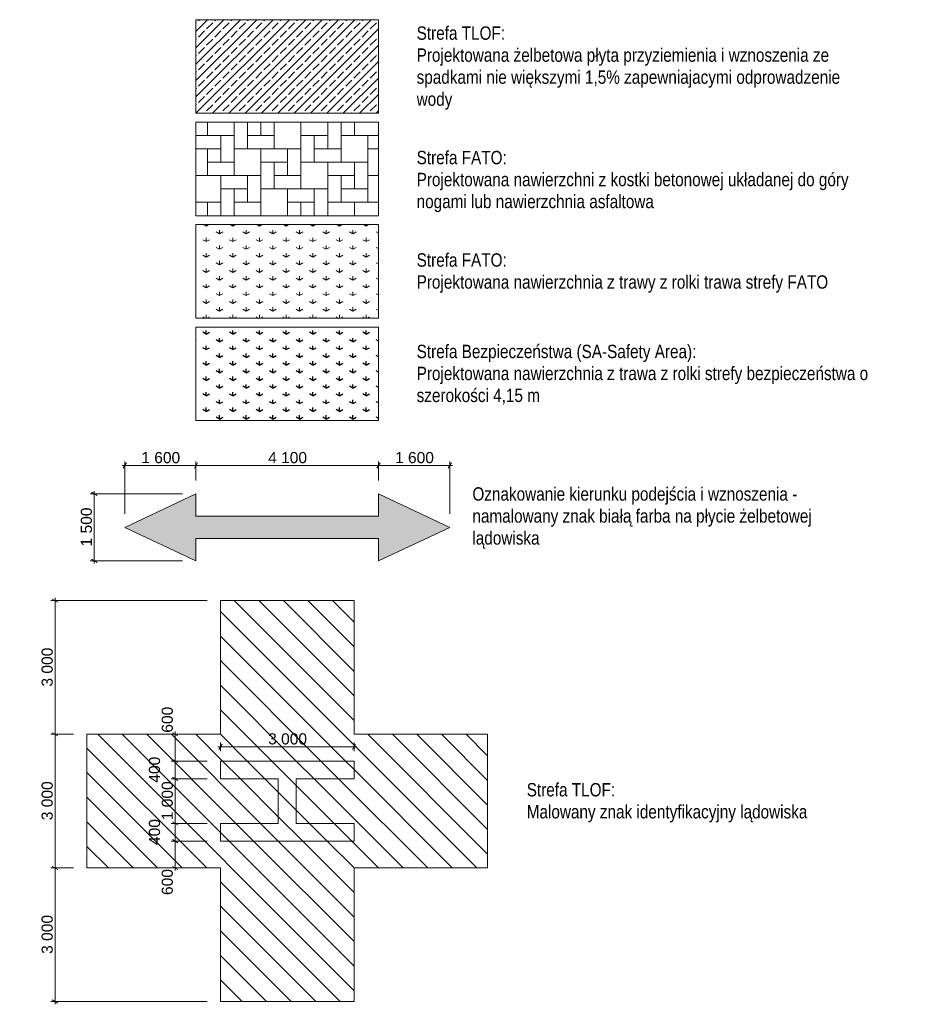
# Model space of a CAD drawing. Header units: metres. Extents: x -1013 to 1493497, y -5789518 to 1032.
# Tile 6 of 73: x 1492332 to 1492352, y -5789501 to -5789478. Entities that reach past the tile are written whole.
import ezdxf

# ---------------------------------------------------------------- set-up
doc = ezdxf.new("R2010")
doc.units = ezdxf.units.M
doc.header["$MEASUREMENT"] = 0
doc.layers.add('710-L Legendy opisy', color=7, linetype='Continuous')
for name, color, linetype, lineweight in [('710-L Legendy opisy1', 7, 'Continuous', 13), ('710-L Legendy opisy114', 113, 'Continuous', 25), ('710-L Legendy opisy252', 70, 'Continuous', 13), ('710-L Legendy opisy91', 255, 'Continuous', 13), ('710-L Legendy opisy93', 254, 'Continuous', 13), ('710-L Legendy opisy95', 252, 'Continuous', 13)]:
    doc.layers.add(name, color=color, linetype=linetype, lineweight=lineweight)
doc.styles.add('STYL_AUTOMATYCZNY_2', font='arial.ttf')
doc.styles.add('STYL_AUTOMATYCZNY_3', font='ARIALN.TTF')
doc.dimstyles.new('STYL_AUTOMATYCZNY__6', dxfattribs={"dimtxt": 0.25, "dimasz": 0.095, "dimexe": 0.18, "dimexo": 0.3, "dimgap": 0, "dimtad": 1, "dimtih": 1, "dimtoh": 1, "dimdec": 0, "dimlfac": 1000, "dimzin": 0, "dimdsep": 46, "dimtxsty": 'STYL_AUTOMATYCZNY_2', "dimblk": 'ARROWHEAD_2', "dimblk1": 'ARROWHEAD_2', "dimblk2": 'ARROWHEAD_2', "dimcen": 0.09, "dimclrd": 7, "dimclre": 7, "dimclrt": 7, "dimadec": 0, "dimazin": 0, "dimtfac": 1, "dimtdec": 4, "dimtmove": 0, "dimatfit": 3, "dimfxl": 1, "dimtolj": 1, "dimtzin": 0, "dimarcsym": 0})
doc.dimstyles.new('STYL_AUTOMATYCZNY__7', dxfattribs={"dimtxt": 0.25, "dimasz": 0.095, "dimexe": 0.18, "dimexo": 0.3, "dimgap": 0, "dimtad": 1, "dimdec": 0, "dimlfac": 1000, "dimzin": 0, "dimdsep": 46, "dimtxsty": 'STYL_AUTOMATYCZNY_2', "dimblk": 'ARROWHEAD_2', "dimblk1": 'ARROWHEAD_2', "dimblk2": 'ARROWHEAD_2', "dimcen": 0.09, "dimclrd": 7, "dimclre": 7, "dimclrt": 7, "dimadec": 0, "dimazin": 0, "dimtfac": 1, "dimtdec": 4, "dimtmove": 0, "dimatfit": 3, "dimfxl": 1, "dimtolj": 1, "dimtzin": 0, "dimarcsym": 0})
pattern_1 = [(90, (1492297.73534, -5789497.5), (-0.6, 0), [0.0866025, -0.259808]), (90, (1492298.03534, -5789497.3268), (-0.6, 0), [0.0866025, -0.259808]), (30, (1492297.73534, -5789497.5), (-0.3, 0.519615), [0.0866025, -0.259808]), (30, (1492297.73534, -5789497.1536), (-0.3, 0.519615), [0.0866025, -0.259808]), (150, (1492297.73534, -5789497.5), (0.3, 0.519615), [0.0866025, -0.259808]), (150, (1492297.73534, -5789497.1536), (0.3, 0.519615), [0.0866025, -0.259808])]

# ---------------------------------------------------------------- blocks, each defined once
blk = doc.blocks.new('*X68', base_point=(1492297.735, -5789497.5))
at = {"layer": '710-L Legendy opisy93', "color": 254, "linetype": 'Continuous', "lineweight": 13}
for p, q in [((1492335.868, -5789480.788), (1492335.868, -5789481.088)), ((1492336.468, -5789480.788), (1492336.468, -5789481.388)), ((1492336.768, -5789481.388), (1492336.768, -5789480.788)), ((1492337.068, -5789480.788), (1492337.068, -5789481.088)), ((1492337.368, -5789480.788), (1492337.368, -5789481.388)), ((1492337.968, -5789480.788), (1492338.868, -5789480.788)), ((1492337.968, -5789480.788), (1492337.968, -5789481.688)), ((1492338.568, -5789480.788), (1492338.568, -5789481.388)), ((1492338.868, -5789480.788), (1492338.868, -5789481.088)), ((1492338.868, -5789480.788), (1492338.868, -5789481.688)), ((1492339.168, -5789481.088), (1492339.168, -5789480.788)), ((1492335.61, -5789481.088), (1492336.468, -5789481.088)), ((1492335.868, -5789481.088), (1492335.61, -5789481.088)), ((1492336.168, -5789481.088), (1492336.168, -5789481.688)), ((1492336.468, -5789481.088), (1492336.468, -5789481.988)), ((1492336.768, -5789481.088), (1492337.368, -5789481.088)), ((1492338.568, -5789481.088), (1492337.968, -5789481.088)), ((1492338.268, -5789481.688), (1492338.268, -5789481.088)), ((1492339.71, -5789481.088), (1492338.868, -5789481.088)), ((1492339.468, -5789481.088), (1492339.71, -5789481.088)), ((1492339.468, -5789481.088), (1492339.468, -5789481.988)), ((1492336.168, -5789481.388), (1492335.61, -5789481.388)), ((1492335.868, -5789481.988), (1492335.868, -5789481.388)), ((1492337.368, -5789481.388), (1492336.468, -5789481.388)), ((1492337.068, -5789481.388), (1492337.968, -5789481.388)), ((1492337.068, -5789481.388), (1492337.068, -5789482.288)), ((1492337.668, -5789481.388), (1492337.668, -5789481.988)), ((1492337.968, -5789481.388), (1492337.968, -5789482.288)), ((1492338.268, -5789481.388), (1492338.868, -5789481.388)), ((1492339.71, -5789481.388), (1492339.468, -5789481.388)), ((1492335.868, -5789481.688), (1492336.468, -5789481.688)), ((1492337.668, -5789481.688), (1492337.068, -5789481.688)), ((1492337.368, -5789482.288), (1492337.368, -5789481.688)), ((1492338.868, -5789481.688), (1492337.968, -5789481.688)), ((1492338.568, -5789481.688), (1492339.468, -5789481.688)), ((1492338.568, -5789481.688), (1492338.568, -5789482.588)), ((1492339.168, -5789481.688), (1492339.168, -5789482.288)), ((1492339.468, -5789481.688), (1492339.468, -5789482.588)), ((1492336.468, -5789481.988), (1492335.61, -5789481.988)), ((1492336.168, -5789481.988), (1492337.068, -5789481.988)), ((1492336.168, -5789481.988), (1492336.168, -5789482.888)), ((1492336.768, -5789481.988), (1492336.768, -5789482.588)), ((1492337.068, -5789481.988), (1492337.068, -5789482.888)), ((1492337.368, -5789481.988), (1492337.968, -5789481.988)), ((1492339.168, -5789481.988), (1492338.568, -5789481.988)), ((1492338.868, -5789482.588), (1492338.868, -5789481.988)), ((1492339.71, -5789481.988), (1492339.468, -5789481.988)), ((1492336.768, -5789482.288), (1492336.168, -5789482.288)), ((1492336.468, -5789482.888), (1492336.468, -5789482.288)), ((1492337.968, -5789482.288), (1492337.068, -5789482.288)), ((1492337.668, -5789482.288), (1492338.568, -5789482.288)), ((1492337.668, -5789482.288), (1492337.668, -5789482.888)), ((1492338.268, -5789482.288), (1492338.268, -5789482.888)), ((1492338.568, -5789482.288), (1492338.568, -5789482.888)), ((1492338.868, -5789482.288), (1492339.468, -5789482.288)), ((1492335.61, -5789482.588), (1492336.168, -5789482.588)), ((1492335.868, -5789482.588), (1492335.868, -5789482.888)), ((1492336.168, -5789482.588), (1492336.168, -5789482.888)), ((1492336.468, -5789482.588), (1492337.068, -5789482.588)), ((1492338.268, -5789482.588), (1492337.668, -5789482.588)), ((1492337.968, -5789482.888), (1492337.968, -5789482.588)), ((1492339.468, -5789482.588), (1492338.568, -5789482.588)), ((1492339.168, -5789482.588), (1492339.71, -5789482.588)), ((1492339.168, -5789482.588), (1492339.168, -5789482.888)), ((1492337.068, -5789482.888), (1492336.168, -5789482.888))]:
    blk.add_line(p, q, dxfattribs=at)
blk = doc.blocks.new('*D69', base_point=(1492297.735, -5789497.5))
at = {"layer": '710-L Legendy opisy1', "color": 7, "linetype": 'Continuous', "lineweight": 13}
for p, q in [((1492334.046, -5789488.434), (1492333.974, -5789488.559)), ((1492334.01, -5789489.584), (1492334.01, -5789488.403)), ((1492335.646, -5789488.434), (1492335.574, -5789488.559)), ((1492335.61, -5789488.834), (1492335.61, -5789488.403)), ((1492333.949, -5789488.497), (1492334.01, -5789488.497)), ((1492334.01, -5789488.497), (1492335.61, -5789488.497))]:
    blk.add_line(p, q, dxfattribs=at)
at = {"layer": '710-L Legendy opisy1', "color": 7, "lineweight": 13, "insert": (1492334.381, -5789488.447), "char_height": 0.25, "attachment_point": 7, "style": 'STYL_AUTOMATYCZNY_2'}
blk.add_mtext('\\A1;{\\pql;\\fArial|b0|i0|c238|p0;\\W1.000000;1\xa0600}', dxfattribs=at)
blk = doc.blocks.new('ARROWHEAD_2')
at = {"color": 0, "linetype": 'Continuous', "lineweight": 0}
for p, q in [((0, 0), (-1, 0)), ((-0.38, -0.66), (0.38, 0.66))]:
    blk.add_line(p, q, dxfattribs=at)
blk = doc.blocks.new('*D70', base_point=(1492297.735, -5789497.5))
at = {"layer": '710-L Legendy opisy1', "color": 7, "linetype": 'Continuous', "lineweight": 13}
for p, q in [((1492335.646, -5789488.434), (1492335.574, -5789488.559)), ((1492335.61, -5789488.834), (1492335.61, -5789488.403)), ((1492339.746, -5789488.434), (1492339.674, -5789488.559)), ((1492339.71, -5789488.834), (1492339.71, -5789488.403)), ((1492335.61, -5789488.497), (1492339.71, -5789488.497))]:
    blk.add_line(p, q, dxfattribs=at)
at = {"layer": '710-L Legendy opisy1', "color": 7, "lineweight": 13, "insert": (1492337.231, -5789488.447), "char_height": 0.25, "attachment_point": 7, "style": 'STYL_AUTOMATYCZNY_2'}
blk.add_mtext('\\A1;{\\pql;\\fArial|b0|i0|c238|p0;\\W1.000000;4\xa0100}', dxfattribs=at)
blk = doc.blocks.new('*D71', base_point=(1492297.735, -5789497.5))
at = {"layer": '710-L Legendy opisy1', "color": 7, "linetype": 'Continuous', "lineweight": 13}
for p, q in [((1492339.746, -5789488.434), (1492339.674, -5789488.559)), ((1492339.71, -5789488.834), (1492339.71, -5789488.403)), ((1492341.274, -5789488.559), (1492341.346, -5789488.434)), ((1492341.31, -5789489.584), (1492341.31, -5789488.403)), ((1492339.71, -5789488.497), (1492341.31, -5789488.497)), ((1492341.31, -5789488.497), (1492341.371, -5789488.497))]:
    blk.add_line(p, q, dxfattribs=at)
at = {"layer": '710-L Legendy opisy1', "color": 7, "lineweight": 13, "insert": (1492340.081, -5789488.447), "char_height": 0.25, "attachment_point": 7, "style": 'STYL_AUTOMATYCZNY_2'}
blk.add_mtext('\\A1;{\\pql;\\fArial|b0|i0|c238|p0;\\W1.000000;1\xa0600}', dxfattribs=at)
blk = doc.blocks.new('*D72', base_point=(1492297.735, -5789497.5))
at = {"layer": '710-L Legendy opisy1', "color": 7, "linetype": 'Continuous', "lineweight": 13}
for p, q in [((1492335.31, -5789489.134), (1492333.232, -5789489.134)), ((1492333.389, -5789489.17), (1492333.264, -5789489.098)), ((1492333.326, -5789489.134), (1492333.326, -5789489.073)), ((1492333.326, -5789490.634), (1492333.326, -5789489.134)), ((1492335.31, -5789490.634), (1492333.232, -5789490.634)), ((1492333.264, -5789490.598), (1492333.389, -5789490.67)), ((1492333.326, -5789490.695), (1492333.326, -5789490.634))]:
    blk.add_line(p, q, dxfattribs=at)
at = {"layer": '710-L Legendy opisy1', "color": 7, "lineweight": 13, "insert": (1492333.276, -5789490.313), "char_height": 0.25, "attachment_point": 7, "rotation": 90, "style": 'STYL_AUTOMATYCZNY_2'}
blk.add_mtext('\\A1;{\\pql;\\fArial|b0|i0|c238|p0;\\W1.000000;1\xa0500}', dxfattribs=at)
blk = doc.blocks.new('*D79', base_point=(1492297.735, -5789497.5))
at = {"layer": '710-L Legendy opisy1', "color": 7, "linetype": 'Continuous', "lineweight": 13}
for p, q in [((1492332.86, -5789497.53), (1492332.352, -5789497.53)), ((1492332.383, -5789497.494), (1492332.508, -5789497.566)), ((1492332.445, -5789500.53), (1492332.445, -5789497.53)), ((1492335.86, -5789500.53), (1492332.352, -5789500.53)), ((1492332.383, -5789500.494), (1492332.508, -5789500.566)), ((1492332.445, -5789500.591), (1492332.445, -5789500.53))]:
    blk.add_line(p, q, dxfattribs=at)
at = {"layer": '710-L Legendy opisy1', "color": 7, "lineweight": 13, "insert": (1492332.395, -5789499.459), "char_height": 0.25, "attachment_point": 7, "rotation": 90, "style": 'STYL_AUTOMATYCZNY_2'}
blk.add_mtext('\\A1;{\\pql;\\fArial|b0|i0|c238|p0;\\W1.000000;3\xa0000}', dxfattribs=at)
blk = doc.blocks.new('*D80', base_point=(1492297.735, -5789497.5))
at = {"layer": '710-L Legendy opisy1', "color": 7, "linetype": 'Continuous', "lineweight": 13}
for p, q in [((1492332.86, -5789494.53), (1492332.352, -5789494.53)), ((1492332.383, -5789494.494), (1492332.508, -5789494.566)), ((1492332.445, -5789497.53), (1492332.445, -5789494.53)), ((1492332.86, -5789497.53), (1492332.352, -5789497.53)), ((1492332.383, -5789497.494), (1492332.508, -5789497.566))]:
    blk.add_line(p, q, dxfattribs=at)
at = {"layer": '710-L Legendy opisy1', "color": 7, "lineweight": 13, "insert": (1492332.395, -5789496.459), "char_height": 0.25, "attachment_point": 7, "rotation": 90, "style": 'STYL_AUTOMATYCZNY_2'}
blk.add_mtext('\\A1;{\\pql;\\fArial|b0|i0|c238|p0;\\W1.000000;3\xa0000}', dxfattribs=at)
blk = doc.blocks.new('*D81', base_point=(1492297.735, -5789497.5))
at = {"layer": '710-L Legendy opisy1', "color": 7, "linetype": 'Continuous', "lineweight": 13}
for p, q in [((1492335.86, -5789491.53), (1492332.352, -5789491.53)), ((1492332.508, -5789491.566), (1492332.383, -5789491.494)), ((1492332.445, -5789491.53), (1492332.445, -5789491.469)), ((1492332.445, -5789494.53), (1492332.445, -5789491.53)), ((1492332.86, -5789494.53), (1492332.352, -5789494.53)), ((1492332.383, -5789494.494), (1492332.508, -5789494.566))]:
    blk.add_line(p, q, dxfattribs=at)
at = {"layer": '710-L Legendy opisy1', "color": 7, "lineweight": 13, "insert": (1492332.395, -5789493.459), "char_height": 0.25, "attachment_point": 7, "rotation": 90, "style": 'STYL_AUTOMATYCZNY_2'}
blk.add_mtext('\\A1;{\\pql;\\fArial|b0|i0|c238|p0;\\W1.000000;3\xa0000}', dxfattribs=at)
blk = doc.blocks.new('*D82', base_point=(1492297.735, -5789497.5))
at = {"layer": '710-L Legendy opisy1', "color": 7, "linetype": 'Continuous', "lineweight": 13}
for p, q in [((1492335.86, -5789496.93), (1492335.049, -5789496.93)), ((1492335.081, -5789496.894), (1492335.206, -5789496.966)), ((1492335.143, -5789497.53), (1492335.143, -5789496.93)), ((1492335.86, -5789497.53), (1492335.049, -5789497.53)), ((1492335.081, -5789497.494), (1492335.206, -5789497.566)), ((1492335.143, -5789497.591), (1492335.143, -5789497.53))]:
    blk.add_line(p, q, dxfattribs=at)
at = {"layer": '710-L Legendy opisy1', "color": 7, "lineweight": 13, "char_height": 0.25, "attachment_point": 7, "rotation": 90, "style": 'STYL_AUTOMATYCZNY_2'}
for s, insert in [('\\A1;{\\pql;\\fArial|b0|i0|c238|p0;\\W1.000000;400}', (1492334.806, -5789497.016)), ('\\A1;{\\pql;\\fArial|b0|i0|c238|p0;\\W1.000000;600}', (1492335.093, -5789498.138))]:
    blk.add_mtext(s, dxfattribs=dict(at, insert=insert))
blk = doc.blocks.new('*D83', base_point=(1492297.735, -5789497.5))
at = {"layer": '710-L Legendy opisy1', "color": 7, "linetype": 'Continuous', "lineweight": 13}
for p, q in [((1492335.86, -5789496.53), (1492335.049, -5789496.53)), ((1492335.081, -5789496.494), (1492335.206, -5789496.566)), ((1492335.143, -5789496.93), (1492335.143, -5789496.53)), ((1492335.86, -5789496.93), (1492335.049, -5789496.93)), ((1492335.081, -5789496.894), (1492335.206, -5789496.966))]:
    blk.add_line(p, q, dxfattribs=at)
blk = doc.blocks.new('*D84', base_point=(1492297.735, -5789497.5))
at = {"layer": '710-L Legendy opisy1', "color": 7, "linetype": 'Continuous', "lineweight": 13}
for p, q in [((1492335.86, -5789495.53), (1492335.049, -5789495.53)), ((1492335.081, -5789495.494), (1492335.206, -5789495.566)), ((1492335.143, -5789496.53), (1492335.143, -5789495.53)), ((1492335.86, -5789496.53), (1492335.049, -5789496.53)), ((1492335.081, -5789496.494), (1492335.206, -5789496.566))]:
    blk.add_line(p, q, dxfattribs=at)
at = {"layer": '710-L Legendy opisy1', "color": 7, "lineweight": 13, "char_height": 0.25, "attachment_point": 7, "rotation": 90, "style": 'STYL_AUTOMATYCZNY_2'}
for s, insert in [('\\A1;{\\pql;\\fArial|b0|i0|c238|p0;\\W1.000000;400}', (1492334.806, -5789495.616)), ('\\A1;{\\pql;\\fArial|b0|i0|c238|p0;\\W1.000000;1\xa0000}', (1492335.093, -5789496.459))]:
    blk.add_mtext(s, dxfattribs=dict(at, insert=insert))
blk = doc.blocks.new('*D85', base_point=(1492297.735, -5789497.5))
at = {"layer": '710-L Legendy opisy1', "color": 7, "linetype": 'Continuous', "lineweight": 13}
for p, q in [((1492335.081, -5789495.094), (1492335.206, -5789495.166)), ((1492335.86, -5789495.13), (1492335.049, -5789495.13)), ((1492335.143, -5789495.53), (1492335.143, -5789495.13)), ((1492335.86, -5789495.53), (1492335.049, -5789495.53)), ((1492335.081, -5789495.494), (1492335.206, -5789495.566))]:
    blk.add_line(p, q, dxfattribs=at)
blk = doc.blocks.new('*D86', base_point=(1492297.735, -5789497.5))
at = {"layer": '710-L Legendy opisy1', "color": 7, "linetype": 'Continuous', "lineweight": 13}
for p, q in [((1492335.86, -5789494.53), (1492335.049, -5789494.53)), ((1492335.206, -5789494.566), (1492335.081, -5789494.494)), ((1492335.143, -5789494.53), (1492335.143, -5789494.469)), ((1492335.143, -5789495.13), (1492335.143, -5789494.53)), ((1492335.081, -5789495.094), (1492335.206, -5789495.166)), ((1492335.86, -5789495.13), (1492335.049, -5789495.13))]:
    blk.add_line(p, q, dxfattribs=at)
at = {"layer": '710-L Legendy opisy1', "color": 7, "lineweight": 13, "insert": (1492335.093, -5789494.494), "char_height": 0.25, "attachment_point": 7, "rotation": 90, "style": 'STYL_AUTOMATYCZNY_2'}
blk.add_mtext('\\A1;{\\pql;\\fArial|b0|i0|c238|p0;\\W1.000000;600}', dxfattribs=at)
blk = doc.blocks.new('*D87', base_point=(1492297.735, -5789497.5))
at = {"layer": '710-L Legendy opisy1', "color": 7, "linetype": 'Continuous', "lineweight": 13}
for p, q in [((1492336.099, -5789494.811), (1492336.16, -5789494.811)), ((1492336.196, -5789494.748), (1492336.124, -5789494.873)), ((1492336.16, -5789494.905), (1492336.16, -5789494.717)), ((1492336.16, -5789494.811), (1492339.16, -5789494.811)), ((1492339.124, -5789494.873), (1492339.196, -5789494.748)), ((1492339.16, -5789494.905), (1492339.16, -5789494.717)), ((1492339.16, -5789494.811), (1492339.221, -5789494.811))]:
    blk.add_line(p, q, dxfattribs=at)
at = {"layer": '710-L Legendy opisy1', "color": 7, "lineweight": 13, "insert": (1492337.231, -5789494.761), "char_height": 0.25, "attachment_point": 7, "style": 'STYL_AUTOMATYCZNY_2'}
blk.add_mtext('\\A1;{\\pql;\\fArial|b0|i0|c238|p0;\\W1.000000;3\xa0000}', dxfattribs=at)

msp = doc.modelspace()

# ---------------------------------------------------------------- hatches: boundary and pattern name
at = {"layer": '710-L Legendy opisy114', "linetype": 'Continuous', "lineweight": 25}
h = msp.add_hatch(dxfattribs=at)
h.set_pattern_fill('trawa_0002', color=113, style=0, pattern_type=2)
h.set_pattern_definition(pattern_1)
h.paths.add_polyline_path([(1492335.6097, -5789485.3883), (1492335.6097, -5789487.4883), (1492339.7097, -5789487.4883), (1492339.7097, -5789485.3883)])
at = {"layer": '710-L Legendy opisy252', "linetype": 'Continuous', "lineweight": 13}
h = msp.add_hatch(dxfattribs=at)
h.set_pattern_fill('trawa_0002', color=70, style=0, pattern_type=2)
h.set_pattern_definition(pattern_1)
h.paths.add_polyline_path([(1492335.6097, -5789483.0883), (1492335.6097, -5789485.1883), (1492339.7097, -5789485.1883), (1492339.7097, -5789483.0883)])
at = {"layer": '710-L Legendy opisy91', "linetype": 'Continuous', "lineweight": 13}
msp.add_hatch(color=255, dxfattribs=at).paths.add_polyline_path([(1492341.3097, -5789489.8843), (1492339.7097, -5789490.6343), (1492339.7097, -5789490.1343), (1492335.6097, -5789490.1343), (1492335.6097, -5789490.6343), (1492334.0097, -5789489.8843), (1492335.6097, -5789489.1343), (1492335.6097, -5789489.6343), (1492339.7097, -5789489.6343), (1492339.7097, -5789489.1343)])
at = {"layer": '710-L Legendy opisy93', "linetype": 'Continuous', "lineweight": 13}
h = msp.add_hatch(dxfattribs=at)
h.set_pattern_fill('Beton_zbrojony_0002', color=254, style=0, pattern_type=2)
h.set_pattern_definition([(45, (1492343.10972, -5789473.0883), (-0.183848, 0.183848), []), (45, (1492343.0178, -5789472.99637), (-0.183848, 0.183848), [0.195, -0.065])])
h.paths.add_polyline_path([(1492335.6097, -5789480.5883), (1492339.7097, -5789480.5883), (1492339.7097, -5789478.4883), (1492335.6097, -5789478.4883)])
at = {"layer": '710-L Legendy opisy95', "linetype": 'Continuous', "lineweight": 13}
h = msp.add_hatch(dxfattribs=at)
h.set_pattern_fill('Cegła_zwykła_0002', color=252, style=0, pattern_type=2)
h.set_pattern_definition([(135, (1492337.6597, -5789496.03), (0.275772, 0.275772), [])])
h.paths.add_polyline_path([(1492339.1597, -5789500.53), (1492339.1597, -5789497.53), (1492342.1597, -5789497.53), (1492342.1597, -5789494.53), (1492339.1597, -5789494.53), (1492339.1597, -5789491.53), (1492336.1597, -5789491.53), (1492336.1597, -5789494.53), (1492333.1597, -5789494.53), (1492333.1597, -5789497.53), (1492336.1597, -5789497.53), (1492336.1597, -5789500.53)])
h.paths.add_polyline_path([(1492336.1597, -5789496.53), (1492337.4597, -5789496.53), (1492337.4597, -5789495.53), (1492336.1597, -5789495.53), (1492336.1597, -5789495.13), (1492339.1597, -5789495.13), (1492339.1597, -5789495.53), (1492337.8597, -5789495.53), (1492337.8597, -5789496.53), (1492339.1597, -5789496.53), (1492339.1597, -5789496.93), (1492336.1597, -5789496.93)], flags=0)
h = msp.add_hatch(dxfattribs=at)
h.set_pattern_fill('Cegła_zwykła_0002', color=252, style=0, pattern_type=2)
h.set_pattern_definition([(135, (1492337.6597, -5789496.03), (0.27577, 0.27577), [])])
h.paths.add_polyline_path([(1492336.1597, -5789496.53), (1492336.1597, -5789496.93), (1492339.1597, -5789496.93), (1492339.1597, -5789496.53), (1492337.8597, -5789496.53), (1492337.8597, -5789495.53), (1492339.1597, -5789495.53), (1492339.1597, -5789495.13), (1492336.1597, -5789495.13), (1492336.1597, -5789495.53), (1492337.4597, -5789495.53), (1492337.4597, -5789496.53)])

# ---------------------------------------------------------------- linework, layer by layer
at = {"layer": '710-L Legendy opisy1', "color": 7, "linetype": 'Continuous', "lineweight": 13, "flags": 128}
for points in [[(1492335.6097, -5789480.5883), (1492339.7097, -5789480.5883), (1492339.7097, -5789478.4883), (1492335.6097, -5789478.4883)], [(1492339.7097, -5789480.7883), (1492339.7097, -5789482.8883), (1492335.6097, -5789482.8883), (1492335.6097, -5789480.7883)], [(1492335.6097, -5789483.0883), (1492335.6097, -5789485.1883), (1492339.7097, -5789485.1883), (1492339.7097, -5789483.0883)], [(1492335.6097, -5789485.3883), (1492335.6097, -5789487.4883), (1492339.7097, -5789487.4883), (1492339.7097, -5789485.3883)], [(1492341.3097, -5789489.8843), (1492339.7097, -5789490.6343), (1492339.7097, -5789490.1343), (1492335.6097, -5789490.1343), (1492335.6097, -5789490.6343), (1492334.0097, -5789489.8843), (1492335.6097, -5789489.1343), (1492335.6097, -5789489.6343), (1492339.7097, -5789489.6343), (1492339.7097, -5789489.1343)], [(1492339.1597, -5789500.53), (1492339.1597, -5789497.53), (1492342.1597, -5789497.53), (1492342.1597, -5789494.53), (1492339.1597, -5789494.53), (1492339.1597, -5789491.53), (1492336.1597, -5789491.53), (1492336.1597, -5789494.53), (1492333.1597, -5789494.53), (1492333.1597, -5789497.53), (1492336.1597, -5789497.53), (1492336.1597, -5789500.53)], [(1492336.1597, -5789496.53), (1492336.1597, -5789496.93), (1492339.1597, -5789496.93), (1492339.1597, -5789496.53), (1492337.8597, -5789496.53), (1492337.8597, -5789495.53), (1492339.1597, -5789495.53), (1492339.1597, -5789495.13), (1492336.1597, -5789495.13), (1492336.1597, -5789495.53), (1492337.4597, -5789495.53), (1492337.4597, -5789496.53)], [(1492336.1597, -5789496.53), (1492336.1597, -5789496.93), (1492339.1597, -5789496.93), (1492339.1597, -5789496.53), (1492337.8597, -5789496.53), (1492337.8597, -5789495.53), (1492339.1597, -5789495.53), (1492339.1597, -5789495.13), (1492336.1597, -5789495.13), (1492336.1597, -5789495.53), (1492337.4597, -5789495.53), (1492337.4597, -5789496.53)]]:
    msp.add_lwpolyline(points, close=True, dxfattribs=at)

# ---------------------------------------------------------------- block references
at = {"layer": '710-L Legendy opisy', "color": 7, "lineweight": 13}
msp.add_blockref('*X68', (1492297.7353, -5789497.5), dxfattribs=at)

# ---------------------------------------------------------------- texts
at = {"layer": '710-L Legendy opisy1', "color": 7, "linetype": 'Continuous', "lineweight": 13, "char_height": 0.3, "attachment_point": 1, "style": 'STYL_AUTOMATYCZNY_3'}
for s, insert, width, line_spacing_factor in [('\\A1;{\\pql;\\fArial Narrow|b0|i0|c238|p0;\\W1.000000;Strefa TLOF:\\P\\pql;\\fArial Narrow|b0|i0|c238|p0;\\W1.000000;Projektowana żelbetowa płyta przyziemienia i wznoszenia ze spadkami nie większymi 1,5% zapewniajacymi odprowadzenie wody }', (1492340.5668, -5789478.6386), 10.298892, 0.987893), ('\\A1;{\\pql;\\fArial Narrow|b0|i0|c238|p0;\\W1.000000;Strefa FATO:\\P\\pql;\\fArial Narrow|b0|i0|c238|p0;\\W1.000000;Projektowana nawierzchni z kostki betonowej \\fArial Narrow|b0|i0|c238|p0;\\W1.000000;układanej do góry nogami lub nawierzchnia asfaltowa}', (1492340.5668, -5789481.4327), 10.298892, 0.985947), ('\\A1;{\\pql;\\fArial Narrow|b0|i0|c238|p0;\\W1.000000;Strefa Bezpieczeństwa\\fArial Narrow|b0|i0|c238|p0;\\W1.000000; (SA-Safety Area)\\fArial Narrow|b0|i0|c238|p0;\\W1.000000;:\\P\\pql;\\fArial Narrow|b0|i0|c238|p0;\\W1.000000;Projektowana nawierzchnia z trawa z rolki strefy bezpieczeństwa o szerokości 4,15 m}', (1492340.5668, -5789485.7856), 10.298892, 0.985327), ('\\A1;{\\pql;\\fArial Narrow|b0|i0|c238|p0;\\W1.000000;Oznakowanie kierunku\\fArial Narrow|b0|i0|c238|p0;\\W1.000000; podejścia i wznoszenia - namalowany znak białą farba na płycie żelbetowej lądowiska\\fArial Narrow|b0|i0|c238|p0;\\W1.000000; }', (1492341.8197, -5789488.9846), 7.907945, 0.987387)]:
    msp.add_mtext(s, dxfattribs=dict(at, insert=insert, width=width, line_spacing_factor=line_spacing_factor))
at = {"layer": '710-L Legendy opisy1', "color": 7, "linetype": 'Continuous', "lineweight": 13, "char_height": 0.3, "attachment_point": 1, "line_spacing_factor": 0.987211, "style": 'STYL_AUTOMATYCZNY_3'}
for s, insert in [('\\A1;{\\pql;\\fArial Narrow|b0|i0|c238|p0;\\W1.000000;Strefa FATO:\\P\\pql;\\fArial Narrow|b0|i0|c238|p0;\\W1.000000;Projektowana nawierzchnia\\fArial Narrow|b0|i0|c238|p0;\\W1.000000; z \\fArial Narrow|b0|i0|c238|p0;\\W1.000000;traw\\fArial Narrow|b0|i0|c238|p0;\\W1.000000;y\\fArial Narrow|b0|i0|c238|p0;\\W1.000000; z rolki trawa strefy FATO}', (1492340.5668, -5789483.7327)), ('\\A1;{\\pql;\\fArial Narrow|b0|i0|c238|p0;\\W1.000000;Strefa TLOF:\\P\\pql;\\fArial Narrow|b0|i0|c238|p0;\\W1.000000;Malowany znak\\fArial Narrow|b0|i0|c238|p0;\\W1.000000; identyfikacyjny lądowiska}', (1492343.0398, -5789495.6244))]:
    msp.add_mtext(s, dxfattribs=dict(at, insert=insert))

# ---------------------------------------------------------------- dimensions: what is measured, and where the dimension line sits
at = {"layer": '710-L Legendy opisy', "color": 7, "linetype": 'Continuous', "lineweight": 13}
for base, p1, p2, picture, middle in [((1492335.6097, -5789488.497), (1492334.0097, -5789489.8843), (1492335.6097, -5789489.1343), '*D69', (1492334.8096, -5789488.322)), ((1492339.7097, -5789488.497), (1492335.6097, -5789489.1343), (1492339.7097, -5789489.1343), '*D70', (1492337.6596, -5789488.322)), ((1492341.3097, -5789488.497), (1492339.7097, -5789489.1343), (1492341.3097, -5789489.8843), '*D71', (1492340.5096, -5789488.322)), ((1492339.1597, -5789494.811), (1492336.1597, -5789495.13), (1492339.1597, -5789495.13), '*D87', (1492337.6596, -5789494.636))]:
    dim = msp.add_linear_dim(base=base, p1=p1, p2=p2, dimstyle='STYL_AUTOMATYCZNY__6', dxfattribs=at)
    dim.commit()
    dim.dimension.update_dxf_attribs({"geometry": picture, "text_midpoint": middle, "dimtype": 160})
for base, p1, p2, picture, middle in [((1492333.326, -5789489.1343), (1492335.6097, -5789490.6343), (1492335.6097, -5789489.1343), '*D72', (1492333.151, -5789489.8844)), ((1492332.4454, -5789491.53), (1492333.1597, -5789494.53), (1492336.1597, -5789491.53), '*D81', (1492332.2704, -5789493.0301)), ((1492335.1432, -5789494.53), (1492336.1597, -5789495.13), (1492336.1597, -5789494.53), '*D86', (1492334.9682, -5789494.2085)), ((1492332.4454, -5789494.53), (1492333.1597, -5789497.53), (1492333.1597, -5789494.53), '*D80', (1492332.2704, -5789496.0301)), ((1492335.1432, -5789495.53), (1492336.1597, -5789496.53), (1492336.1597, -5789495.53), '*D84', (1492334.9682, -5789496.0301)), ((1492335.1432, -5789495.13), (1492336.1597, -5789495.53), (1492336.1597, -5789495.13), '*D85', (1492334.6807, -5789495.3306)), ((1492335.1432, -5789496.93), (1492336.1597, -5789497.53), (1492336.1597, -5789496.93), '*D82', (1492334.9682, -5789497.8528)), ((1492335.1432, -5789496.53), (1492336.1597, -5789496.93), (1492336.1597, -5789496.53), '*D83', (1492334.6807, -5789496.7306)), ((1492332.4454, -5789497.53), (1492336.1597, -5789500.53), (1492333.1597, -5789497.53), '*D79', (1492332.2704, -5789499.0301))]:
    dim = msp.add_linear_dim(base=base, p1=p1, p2=p2, angle=90, dimstyle='STYL_AUTOMATYCZNY__7', dxfattribs=at)
    dim.commit()
    dim.dimension.update_dxf_attribs({"geometry": picture, "text_midpoint": middle, "dimtype": 160, "text_rotation": 90})

doc.saveas('drawing.dxf')
